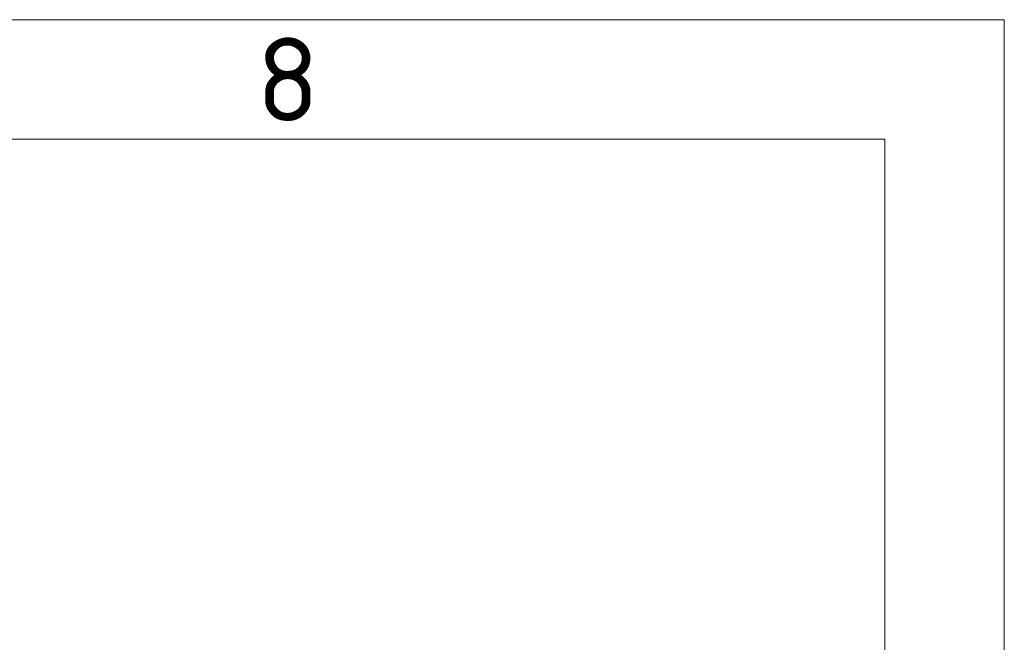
# Model space of a CAD drawing. Header units: millimetres. Extents: x 10 to 830, y 10 to 584.
# Tile 175 of 175: x 748 to 830, y 532 to 584. Entities that reach past the tile are written whole.
import ezdxf

# ---------------------------------------------------------------- set-up
doc = ezdxf.new("R2010")
doc.units = ezdxf.units.MM
doc.header["$LTSCALE"] = 2
doc.layers.add('Rahmen (ISO)', color=7, linetype='Continuous', lineweight=70)
doc.styles.add('Bezeichnungstext (ISO)', font='isocpeur.ttf')

# ---------------------------------------------------------------- blocks, each defined once
blk = doc.blocks.new('Ränder Basler-A3')
at = {"layer": 'Rahmen (ISO)', "color": 7, "lineweight": 18}
for p, q in [((5, 292), (415, 292)), ((415, 292), (415, 5))]:
    blk.add_line(p, q, dxfattribs=at)
at = {"layer": 'Rahmen (ISO)', "lineweight": 18}
for p, q in [((360, 287), (410, 287)), ((410, 287), (410, 10))]:
    blk.add_line(p, q, dxfattribs=at)
at = {"layer": 'Rahmen (ISO)', "insert": (385, 289.5), "char_height": 3.5, "attachment_point": 5, "style": 'Bezeichnungstext (ISO)'}
blk.add_mtext('\\fISOCPEUR|b0|i0;{\\H3.5000;8}', dxfattribs=at)

msp = doc.modelspace()

# ---------------------------------------------------------------- block references
at = {"xscale": 2, "yscale": 2, "zscale": 2}
msp.add_blockref('Ränder Basler-A3', (0, 0), dxfattribs=at)

doc.saveas('drawing.dxf')
